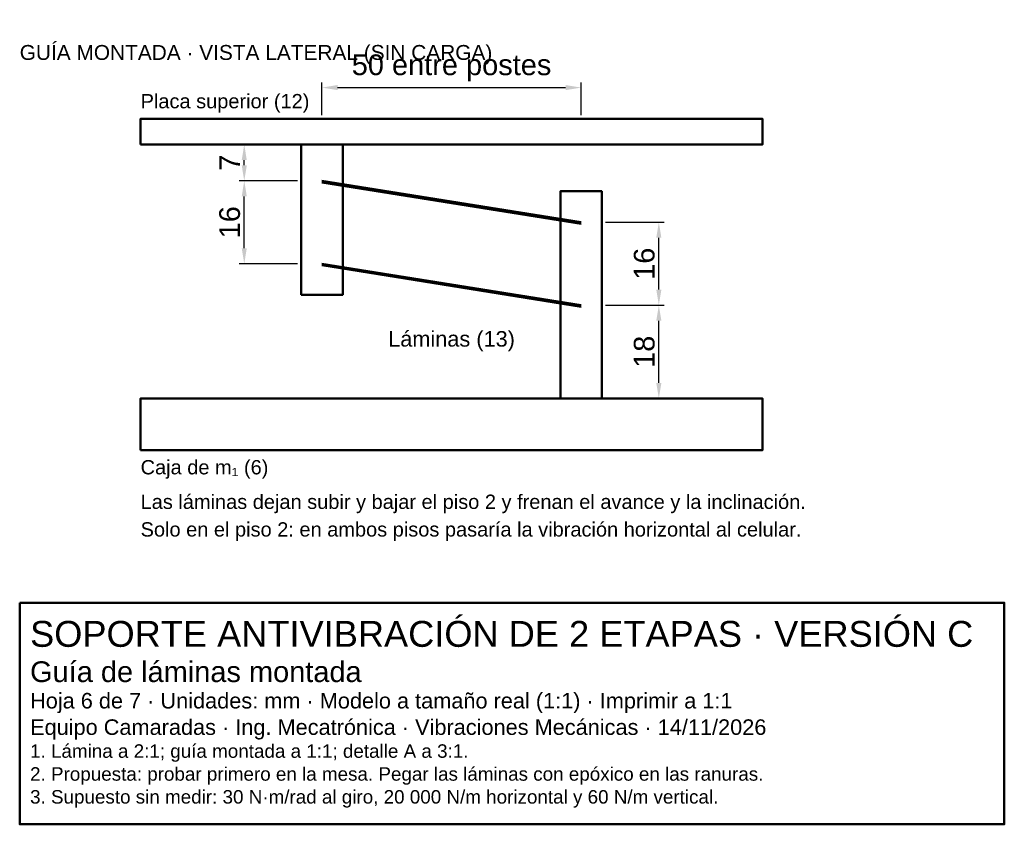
# Model space of a CAD drawing. Header units: millimetres. Extents: x 7 to 197, y -279 to -124.
import ezdxf
from ezdxf.enums import TextEntityAlignment as Align

# ---------------------------------------------------------------- set-up
doc = ezdxf.new("R2010")
doc.units = ezdxf.units.MM
doc.header["$LTSCALE"] = 2
for name, color, linetype, lineweight in [('CONTORNO', 7, 'Continuous', 50), ('COTAS', 4, 'Continuous', 18), ('TEXTO', 3, 'Continuous', 25)]:
    doc.layers.add(name, color=color, linetype=linetype, lineweight=lineweight)
doc.styles.get("Standard").update_dxf_attribs({"font": 'arial.ttf'})
doc.dimstyles.new('PLANO', dxfattribs={"dimtxt": 4, "dimasz": 3, "dimexe": 1, "dimexo": 0.7, "dimgap": 0.8, "dimtad": 1, "dimdec": 1, "dimdsep": 46, "dimtxsty": 'Standard', "dimcen": 2.5, "dimclrd": 256, "dimclre": 256, "dimclrt": 256, "dimazin": 3, "dimtfac": 1, "dimtmove": 0, "dimatfit": 3})

msp = doc.modelspace()

# ---------------------------------------------------------------- linework, layer by layer
at = {"layer": 'CONTORNO'}
for p, q in [((115, -162.67), (65, -154.67)), ((115, -162.97), (65, -154.97)), ((115, -178.67), (65, -170.67)), ((115, -178.97), (65, -170.97))]:
    msp.add_line(p, q, dxfattribs=at)
for points in [[(30, -147.67), (150, -147.67), (150, -142.67), (30, -142.67)], [(61, -176.67), (69, -176.67), (69, -147.67), (61, -147.67)], [(111, -196.67), (119, -196.67), (119, -156.67), (111, -156.67)], [(30, -206.67), (150, -206.67), (150, -196.67), (30, -196.67)], [(6.67, -236.12), (196.67, -236.12), (196.67, -278.88), (6.67, -278.88)]]:
    msp.add_lwpolyline(points, close=True, dxfattribs=at)

# ---------------------------------------------------------------- texts
at = {"layer": 'COTAS'}
msp.add_text('Láminas (13)', height=3, dxfattribs=at).set_placement((90, -186.67), align=Align.CENTER)
at = {"layer": 'TEXTO'}
for s, height, p in [('GUÍA MONTADA · VISTA LATERAL (SIN CARGA)', 2.88, (6.67, -131.33)), ('Placa superior (12)', 2.76, (30, -140.67)), ('Caja de m₁ (6)', 2.76, (30, -211.33)), ('Las láminas dejan subir y bajar el piso 2 y frenan el avance y la inclinación.', 2.76, (30, -218)), ('Solo en el piso 2: en ambos pisos pasaría la vibración horizontal al celular.', 2.76, (30, -223.33)), ('SOPORTE ANTIVIBRACIÓN DE 2 ETAPAS · VERSIÓN C', 5, (8.67, -244.62)), ('Guía de láminas montada', 4, (8.67, -251.42)), ('Hoja 6 de 7 · Unidades: mm · Modelo a tamaño real (1:1) · Imprimir a 1:1', 3, (8.67, -256.52)), ('Equipo Camaradas · Ing. Mecatrónica · Vibraciones Mecánicas · 14/11/2026', 3, (8.67, -261.62)), ('1. Lámina a 2:1; guía montada a 1:1; detalle A a 3:1.', 2.6, (8.67, -266.04)), ('2. Propuesta: probar primero en la mesa. Pegar las láminas con epóxico en las ranuras.', 2.6, (8.67, -270.46)), ('3. Supuesto sin medir: 30 N·m/rad al giro, 20 000 N/m horizontal y 60 N/m vertical.', 2.6, (8.67, -274.88))]:
    msp.add_text(s, height=height, dxfattribs=at).set_placement(p)

# ---------------------------------------------------------------- dimensions: what is measured, and where the dimension line sits
at = {"layer": 'COTAS'}
msp.add_linear_dim(base=(65, -136.67), p1=(65, -142.67), p2=(115, -142.67), text='50 entre postes', dimstyle='PLANO', dxfattribs=at).render()
for base, p1, p2 in [((50, -154.67), (61, -154.67), (61, -147.67)), ((50, -170.67), (61, -170.67), (61, -154.67)), ((130, -178.67), (119, -178.67), (119, -162.67)), ((130, -196.67), (119, -196.67), (119, -178.67))]:
    msp.add_linear_dim(base=base, p1=p1, p2=p2, angle=90, dimstyle='PLANO', dxfattribs=at).render()

doc.saveas('drawing.dxf')
